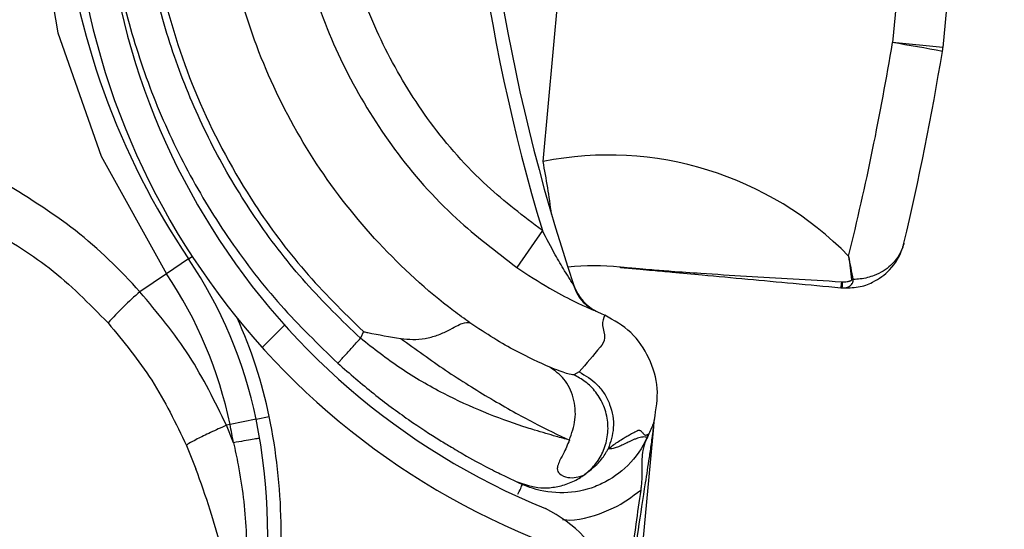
# Model space of a CAD drawing. Header units: inches. Extents: x 170 to 284, y 215 to 248.
# Tile 139 of 195: x 186.1571 to 186.2323, y 224.4551 to 224.494. Entities that reach past the tile are written whole.
import ezdxf

# ---------------------------------------------------------------- set-up
doc = ezdxf.new("R2010")
doc.units = ezdxf.units.IN
doc.header["$LTSCALE"] = 0.25
doc.header["$MEASUREMENT"] = 0
doc.layers.add('ANNOTATIONS', color=1, linetype='Continuous')
doc.layers.add('RH BENCH MOUNT', color=7, linetype='Continuous')
doc.styles.add('ARIAL', font='arial.ttf', dxfattribs={"height": 0.09375})
doc.dimstyles.new('STANDARD$0', dxfattribs={"dimtxt": 0.09375, "dimasz": 0.09375, "dimexe": 0.03125, "dimexo": 0.046875, "dimgap": 0.09, "dimtad": 0, "dimtih": 1, "dimtoh": 1, "dimdec": 4, "dimzin": 0, "dimdsep": 46, "dimtxsty": 'ARIAL', "dimcen": 0.09, "dimadec": 0, "dimazin": 0, "dimtfac": 1, "dimtdec": 4, "dimtofl": 0, "dimtmove": 0, "dimatfit": 1, "dimfxl": 1, "dimtolj": 1, "dimtzin": 0, "dimarcsym": 0})
pattern_1 = [(45, (176.0930244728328, 218.320867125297), (-0.03026527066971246, 0.03026527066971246), [])]

# ---------------------------------------------------------------- blocks, each defined once
blk = doc.blocks.new('*D44')
at = {"layer": 'ANNOTATIONS', "color": 0, "lineweight": -2, "transparency": 16777216}
for p, q in [((185.9644948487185, 225.4792255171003), (185.9644948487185, 226.2131025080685)), ((187.3643717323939, 224.3791894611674), (187.3643717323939, 226.2131025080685)), ((186.0582448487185, 226.1818525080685), (186.3541591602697, 226.1818525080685)), ((187.2706217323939, 226.1818525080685), (186.9747074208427, 226.1818525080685))]:
    blk.add_line(p, q, dxfattribs=at)
at = {"layer": 'ANNOTATIONS', "color": 0, "transparency": 16777216}
for points in [[(186.0582448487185, 226.1974775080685), (186.0582448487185, 226.1662275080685), (185.9644948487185, 226.1818525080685)], [(187.2706217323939, 226.1974775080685), (187.2706217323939, 226.1662275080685), (187.3643717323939, 226.1818525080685)]]:
    blk.add_solid(points, dxfattribs=at)
at = {"layer": 'defpoints', "color": 0, "transparency": 16777216}
for p in [(187.3643717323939, 226.1818525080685), (185.9644948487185, 225.4323505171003), (187.3643717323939, 224.3323144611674)]:
    blk.add_point(p, dxfattribs=at)
at = {"layer": 'ANNOTATIONS', "color": 0, "transparency": 16777216, "insert": (186.6644332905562, 226.1818525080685), "char_height": 0.09375, "attachment_point": 5, "style": 'ARIAL'}
blk.add_mtext('\\A1;DIM "A"', dxfattribs=at)

msp = doc.modelspace()

# ---------------------------------------------------------------- hatches: boundary and pattern name
at = {"layer": 'RH BENCH MOUNT'}
h = msp.add_hatch(dxfattribs=at)
h.set_pattern_fill('ANSI31', color=256, scale=0.34241245, angle=2.8e-322, style=0)
h.set_pattern_definition([(45, (176.1263761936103, 218.320867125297), (-0.03026527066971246, 0.03026527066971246), [])])
edge = h.paths.add_edge_path(flags=0)
edge.add_arc((186.41301658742, 224.2130895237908), 0.021400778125, 89.9999999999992, 390.52248781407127, ccw=False)
edge.add_line((186.41301658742, 224.2344903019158), (186.485779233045, 224.2344903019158))
edge.add_arc((186.485779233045, 224.6453852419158), 0.4108949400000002, 270, 450.0000000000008)
edge.add_line((186.485779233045, 225.0562801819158), (186.00212164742, 225.0562801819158))
edge.add_arc((186.00212164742, 225.0605603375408), 0.004280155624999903, 180.0000000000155, 269.9999999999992, ccw=False)
edge.add_line((185.997841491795, 225.0605603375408), (185.997841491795, 225.1033618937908))
edge.add_arc((186.00212164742, 225.1033618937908), 0.004280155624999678, 360, 540, ccw=False)
edge.add_line((186.006401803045, 225.1033618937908), (186.006401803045, 225.0605603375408))
edge.add_line((186.006401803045, 225.0605603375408), (186.003169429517, 225.0605603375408))
edge.add_line((186.003169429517, 225.0605603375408), (186.003169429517, 225.1033618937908))
edge.add_arc((186.00212164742, 225.1033618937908), 0.001047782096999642, 360, 540.0000000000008)
edge.add_line((186.001073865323, 225.1033618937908), (186.001073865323, 225.0605603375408))
edge.add_arc((186.00212164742, 225.0605603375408), 0.001047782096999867, 180, 270)
edge.add_line((186.00212164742, 225.0595125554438), (186.485779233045, 225.0595125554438))
edge.add_arc((186.485779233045, 224.6453852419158), 0.4141273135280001, 269.9999999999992, 450, ccw=False)
edge.add_line((186.485779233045, 224.2312579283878), (186.41301658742, 224.2312579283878))
edge.add_arc((186.41301658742, 224.2130895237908), 0.018168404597, 450.0000000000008, 750.5224878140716)
edge.add_arc((186.4277648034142, 224.221784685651), 0.001047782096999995, 390.5224878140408, 495.0000000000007)
edge.add_line((186.4270239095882, 224.222525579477), (186.4183287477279, 224.2138304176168))
edge.add_line((186.4183287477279, 224.2138304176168), (186.4160431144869, 224.2161160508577))
edge.add_line((186.4160431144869, 224.2161160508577), (186.4247382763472, 224.224811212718))
edge.add_arc((186.4277648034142, 224.221784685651), 0.004280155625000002, 390.522487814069, 495.0000000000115, ccw=False)
h = msp.add_hatch(dxfattribs=at)
h.set_pattern_fill('ANSI31', color=256, scale=0.34241245, style=0)
h.set_pattern_definition(pattern_1)
edge = h.paths.add_edge_path(flags=0)
edge.add_line((186.4524275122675, 225.0520000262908), (186.1100150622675, 225.0520000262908))
edge.add_line((186.1100150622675, 225.0520000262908), (186.1100150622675, 225.0562801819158))
edge.add_line((186.1100150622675, 225.0562801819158), (186.4524275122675, 225.0562801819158))
edge.add_arc((186.4524275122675, 224.6453852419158), 0.4108949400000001, 269.9999999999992, 450, ccw=False)
edge.add_line((186.4524275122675, 224.2344903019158), (186.3796648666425, 224.2344903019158))
edge.add_line((186.3796648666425, 224.2344903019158), (186.3796648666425, 224.2387704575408))
edge.add_line((186.3796648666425, 224.2387704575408), (186.4524275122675, 224.2387704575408))
edge.add_arc((186.4524275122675, 224.6453852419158), 0.406614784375, 270, 450.0000000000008)
h = msp.add_hatch(dxfattribs=at)
h.set_pattern_fill('ANSI31', color=256, scale=0.34241245, angle=2.8e-322, style=0)
h.set_pattern_definition(pattern_1)
edge = h.paths.add_edge_path(flags=0)
edge.add_arc((186.1833931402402, 224.4196713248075), 0.001712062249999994, 444.6973270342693, 466.907747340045)
edge.add_line((186.1828952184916, 224.4213093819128), (186.1821931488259, 224.4236190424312))
edge.add_arc((186.1833931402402, 224.4196713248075), 0.004126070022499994, 444.69732703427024, 466.9077473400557, ccw=False)
edge.add_arc((186.1825703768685, 224.4108067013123), 0.01302879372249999, 396.1734944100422, 444.6973270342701, ccw=False)
edge.add_arc((186.1780515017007, 224.4080623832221), 0.01830194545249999, 354.69732703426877, 394.7587000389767, ccw=False)
edge.add_arc((186.1845635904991, 224.4074579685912), 0.01176186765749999, 286.83818472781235, 354.69732703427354, ccw=False)
edge.add_arc((186.182579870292, 224.4109089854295), 0.01566536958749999, 229.9543950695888, 290.12812684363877, ccw=False)
edge.add_arc((186.18854634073, 224.418505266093), 0.02532140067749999, 207.5515752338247, 230.6782603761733, ccw=False)
edge.add_arc((186.179843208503, 224.4129167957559), 0.01504902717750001, 166.8530453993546, 204.011976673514, ccw=False)
edge.add_arc((186.1920961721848, 224.4104383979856), 0.02754708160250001, 448.00583017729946, 527.6299007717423, ccw=False)
edge.add_arc((186.1921925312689, 224.4466748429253), 0.008748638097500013, 275.6559459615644, 422.6387592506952)
edge.add_arc((186.2177297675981, 224.5069259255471), 0.05672062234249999, 174.2679627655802, 247.7072267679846, ccw=False)
edge.add_arc((186.3754946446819, 224.4934866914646), 0.2150521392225, 518.1233546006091, 534.9033806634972, ccw=False)
edge.add_arc((186.2023056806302, 224.5619346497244), 0.02884824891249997, 459.8561705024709, 516.1110838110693, ccw=False)
edge.add_arc((186.1900947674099, 224.6178487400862), 0.0284373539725, 284.8179209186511, 338.4163946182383)
edge.add_arc((186.2024942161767, 224.6125025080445), 0.01494630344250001, 339.9887678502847, 395.2445191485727)
edge.add_arc((186.1989170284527, 224.6110119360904), 0.0187470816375, 392.6552015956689, 426.1369430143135)
edge.add_arc((186.201579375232, 224.6156135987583), 0.0134739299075, 428.5748844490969, 466.9709727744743)
edge.add_arc((186.1996709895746, 224.6228403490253), 0.006011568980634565, 469.6798596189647, 490.4149006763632)
edge.add_arc((186.2087512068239, 224.6147072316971), 0.01816498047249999, 495.5965871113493, 534.6973270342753)
edge.add_arc((186.2015572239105, 224.615374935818), 0.01094007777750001, 534.6973270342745, 624.6973270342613)
edge.add_arc((186.2007186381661, 224.606339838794), 0.001866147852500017, 264.6973270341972, 280.3395734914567)
edge.add_line((186.2010535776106, 224.6045039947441), (186.2014868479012, 224.6021291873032))
edge.add_arc((186.2007186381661, 224.606339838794), 0.004280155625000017, 264.6973270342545, 280.3395734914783, ccw=False)
edge.add_arc((186.2015572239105, 224.615374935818), 0.01335408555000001, 174.697327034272, 264.69732703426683, ccw=False)
edge.add_arc((186.2087512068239, 224.6147072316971), 0.020578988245, 495.30868534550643, 534.6973270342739, ccw=False)
edge.add_arc((186.1996709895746, 224.6228403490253), 0.008425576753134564, 469.27499422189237, 491.1970379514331, ccw=False)
edge.add_arc((186.201579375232, 224.6156135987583), 0.01588793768, 428.3876292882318, 467.16790772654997, ccw=False)
edge.add_arc((186.1989170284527, 224.6110119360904), 0.02116108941, 392.8018578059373, 426.2744987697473, ccw=False)
edge.add_arc((186.2024942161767, 224.6125025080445), 0.01736031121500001, 339.8775751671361, 395.06318035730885, ccw=False)
edge.add_arc((186.1900947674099, 224.6178487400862), 0.030851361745, 284.61548432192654, 338.4768646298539, ccw=False)
edge.add_arc((186.2023056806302, 224.5619346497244), 0.02643424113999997, 459.6390365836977, 516.0209401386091)
edge.add_arc((186.3754946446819, 224.4934866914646), 0.21263813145, 518.1349954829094, 534.9070165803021)
edge.add_arc((186.2177297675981, 224.5069259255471), 0.05430661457, 534.2539536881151, 607.8118618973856)
edge.add_arc((186.1921925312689, 224.4466748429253), 0.01116264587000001, 274.7583659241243, 423.2264142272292, ccw=False)
edge.add_arc((186.1920961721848, 224.4104383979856), 0.02513307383, 447.6687272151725, 527.6679848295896)
edge.add_arc((186.179843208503, 224.4129167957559), 0.01263501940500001, 526.7803743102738, 563.6800238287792)
edge.add_arc((186.18854634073, 224.418505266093), 0.022907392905, 207.7416333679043, 230.7170422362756)
edge.add_arc((186.182579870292, 224.4109089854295), 0.01325136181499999, 229.8895674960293, 290.4325768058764)
edge.add_arc((186.1845635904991, 224.4074579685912), 0.009347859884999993, 286.4198511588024, 354.6973270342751)
edge.add_arc((186.1780515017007, 224.4080623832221), 0.01588793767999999, 354.6973270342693, 394.6495059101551)
edge.add_arc((186.1825703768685, 224.4108067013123), 0.01061478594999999, 396.3318283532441, 444.6973270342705)

# ---------------------------------------------------------------- linework, layer by layer
for p, q in [((186.19704109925, 224.4831643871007), (186.2030870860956, 224.5483051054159)), ((186.2265449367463, 224.5225802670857), (186.2237290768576, 224.4922416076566)), ((186.2303987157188, 224.5222225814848), (186.2275828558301, 224.4918839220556)), ((186.2275828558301, 224.4918839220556), (186.2237290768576, 224.4922416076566)), ((186.196985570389, 224.4778842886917), (186.195034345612, 224.4750729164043)), ((186.1699696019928, 224.4757125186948), (186.1702470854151, 224.475899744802)), ((186.1699696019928, 224.4757125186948), (186.1682839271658, 224.474575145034)), ((186.1682839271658, 224.474575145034), (186.1662523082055, 224.4732043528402)), ((186.2199000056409, 224.4739483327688), (186.2198240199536, 224.4739525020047)), ((186.219788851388, 224.4735179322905), (186.2198675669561, 224.4735120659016)), ((186.219788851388, 224.4735179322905), (186.2198608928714, 224.4735112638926)), ((186.2010280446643, 224.4717609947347), (186.2014312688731, 224.4715759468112)), ((186.2014312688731, 224.4715759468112), (186.2017504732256, 224.4714220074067)), ((186.1833207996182, 224.4701606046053), (186.1830903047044, 224.4696509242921)), ((186.1997960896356, 224.4670876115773), (186.1993879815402, 224.4668622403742)), ((186.1751215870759, 224.4634727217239), (186.1731299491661, 224.4630622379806)), ((186.1751215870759, 224.4634727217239), (186.176127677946, 224.4636800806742)), ((186.2055409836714, 224.463419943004), (186.2055430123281, 224.4634418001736)), ((186.1731299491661, 224.4630622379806), (186.1728578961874, 224.4630061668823)), ((186.1733912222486, 224.461675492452), (186.1728578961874, 224.4630061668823)), ((186.2006615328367, 224.4108477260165), (186.2054918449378, 224.46289051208)), ((186.2051100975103, 224.4623434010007), (186.2049884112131, 224.4620743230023)), ((186.1698113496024, 224.4614561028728), (186.1705213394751, 224.4596779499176)), ((186.1949910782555, 224.4587081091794), (186.1951517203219, 224.4586336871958)), ((186.1952273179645, 224.4585991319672), (186.1954688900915, 224.4584887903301))]:
    msp.add_line(p, q, dxfattribs=at)
at = {"layer": 'RH BENCH MOUNT', "flags": 128}
msp.add_lwpolyline([(186.1582412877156, 224.5039568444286), (186.1582405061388, 224.503156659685), (186.1599673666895, 224.4929986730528), (186.1632826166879, 224.4835676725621), (186.1682838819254, 224.4745752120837), (186.1682839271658, 224.474575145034), (186.1682839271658, 224.474575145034)], dxfattribs=at)
at = {"layer": 'RH BENCH MOUNT'}
for centre, radius, start, end in [((186.3373451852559, 224.520036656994), 0.1465525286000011, 160.0379454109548, 196.7159020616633), ((186.3373451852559, 224.520036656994), 0.1455252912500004, 160.0517516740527, 198.56787730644), ((186.2177297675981, 224.5069259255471), 0.05672062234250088, 174.2679627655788, 247.7072267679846), ((186.2177297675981, 224.5069259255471), 0.05430661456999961, 174.2539536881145, 247.8118618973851), ((186.2179391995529, 224.5080789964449), 0.0578677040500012, 185.599218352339, 214.0086809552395), ((186.0125857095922, 224.5271387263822), 0.2140077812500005, 346.1587249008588, 350.6151715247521), ((186.2085827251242, 224.3951623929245), 0.09825368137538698, 78.87408381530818, 81.13217493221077), ((186.2231505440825, 224.4922953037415), 0.004451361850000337, 350.6151715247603, 354.6973270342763), ((186.0120071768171, 224.5271924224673), 0.2184591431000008, 346.6955127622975, 350.6151715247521), ((186.2020309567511, 224.4579728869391), 0.02568093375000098, 44.40034563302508, 101.2039528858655), ((186.1395327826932, 224.4719090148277), 0.05859940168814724, 7.089863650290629, 11.07379624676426), ((186.1415852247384, 224.4565607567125), 0.03424124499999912, 11.64579451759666, 34.00868095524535), ((186.200918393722, 224.458076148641), 0.01712062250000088, 83.30782408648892, 96.64392717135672), ((186.1415852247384, 224.4565607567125), 0.032207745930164, 11.64579451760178, 34.00868095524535), ((186.2029734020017, 224.4755902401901), 0.0005136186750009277, 263.3078240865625, 264.7115825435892), ((186.2026407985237, 224.4747876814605), 0.003424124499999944, 198.5678773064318, 245.3197385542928), ((186.2301288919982, 224.4728998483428), 0.01035849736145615, 174.1674063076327, 176.5791708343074), ((186.2363209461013, 224.4725080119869), 0.01648398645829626, 174.9872760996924, 176.5079027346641), ((186.2199389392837, 224.4790897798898), 0.005005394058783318, 277.5453336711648, 279.1094193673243), ((186.1810981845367, 224.4555569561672), 0.02306145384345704, 130.0722317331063, 138.5359401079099), ((186.219862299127, 224.4735277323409), 1.652837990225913e-05, 265.1193013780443, 288.5851819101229), ((186.1415852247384, 224.4565607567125), 0.03526848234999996, 11.64579451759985, 24.53598799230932), ((186.1328657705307, 224.4547636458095), 0.04314396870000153, 350.4686307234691, 11.64579451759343), ((186.1328657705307, 224.4547636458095), 0.04417120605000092, 350.4686307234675, 11.64579451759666), ((186.1328657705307, 224.4547636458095), 0.04111046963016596, 9.67782349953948, 11.64579451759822), ((186.1921925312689, 224.4466748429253), 0.01116264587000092, 274.7583659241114, 63.22641422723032)]:
    msp.add_arc(centre, radius, start, end, dxfattribs=at)
for points, knots in [([(186.1669446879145, 224.5140542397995), (186.166746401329, 224.5110222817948), (186.1663432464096, 224.5048577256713), (186.1678108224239, 224.495896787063), (186.1706549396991, 224.4874311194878), (186.1744427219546, 224.4804712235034), (186.1787335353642, 224.4746651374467), (186.1817837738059, 224.471669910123), (186.1833207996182, 224.4701606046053)], [0, 0, 0, 0, 0.1870908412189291, 0.3803918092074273, 0.5558755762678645, 0.7364481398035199, 0.8671952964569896, 1, 1, 1, 1]), ([(186.1914460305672, 224.4708447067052), (186.1910304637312, 224.4711471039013), (186.1885397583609, 224.4729595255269), (186.184351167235, 224.4767944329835), (186.1795604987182, 224.4828644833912), (186.1758857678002, 224.4896730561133), (186.1733181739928, 224.4971684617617), (186.1720947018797, 224.5051907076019), (186.1722363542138, 224.5107292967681), (186.1725605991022, 224.5134629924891), (186.1725606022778, 224.513463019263)], [0, 0, 0, 0, 0.03155846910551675, 0.1891461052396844, 0.3467338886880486, 0.5043277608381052, 0.6619226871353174, 0.830960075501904, 0.9999983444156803, 1, 1, 1, 1]), ([(186.1830903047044, 224.4696509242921), (186.1816670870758, 224.4710298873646), (186.1788183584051, 224.4737900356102), (186.1751819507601, 224.4785190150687), (186.1720647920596, 224.4836048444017), (186.1695673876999, 224.4890329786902), (186.1676929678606, 224.494705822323), (186.1665057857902, 224.5005565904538), (186.1659469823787, 224.5064962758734), (186.1661696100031, 224.5104570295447), (186.1662805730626, 224.5124311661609)], [0, 0, 0, 0, 0.1247413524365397, 0.2496837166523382, 0.3746881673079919, 0.4999855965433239, 0.6253465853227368, 0.7503062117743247, 0.8755465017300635, 1, 1, 1, 1]), ([(186.1635799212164, 224.5058560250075), (186.1636988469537, 224.5039672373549), (186.16394904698, 224.4999935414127), (186.1652214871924, 224.4940405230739), (186.1671723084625, 224.4880791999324), (186.1698031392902, 224.4823806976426), (186.1730736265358, 224.4770411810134), (186.1768922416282, 224.472085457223), (186.1798758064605, 224.4691926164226), (186.1813649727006, 224.467748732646)], [0, 0, 0, 0, 0.1313887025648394, 0.2764200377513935, 0.4215581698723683, 0.5666389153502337, 0.7114924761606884, 0.8559992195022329, 1, 1, 1, 1]), ([(186.1783191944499, 224.5018604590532), (186.1786774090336, 224.4999318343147), (186.1794485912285, 224.4957797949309), (186.1819883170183, 224.4897722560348), (186.1856087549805, 224.4839035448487), (186.1899971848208, 224.4789033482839), (186.1934590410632, 224.4762708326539), (186.195034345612, 224.4750729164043)], [0, 0, 0, 0, 0.1810254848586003, 0.3897206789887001, 0.5984159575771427, 0.817260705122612, 1, 1, 1, 1]), ([(186.196985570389, 224.4778842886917), (186.1955444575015, 224.4789802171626), (186.1923775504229, 224.481388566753), (186.1883620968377, 224.4859626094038), (186.1850530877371, 224.491332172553), (186.1827703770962, 224.4967045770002), (186.1820840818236, 224.5003737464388), (186.1817781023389, 224.5020096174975)], [0, 0, 0, 0, 0.185175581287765, 0.4069312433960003, 0.6183986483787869, 0.8298659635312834, 1, 1, 1, 1]), ([(186.1662523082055, 224.4732043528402), (186.1662522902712, 224.4732043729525), (186.1647412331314, 224.4748989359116), (186.1614010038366, 224.4781420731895), (186.1574881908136, 224.4805377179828), (186.1554994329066, 224.4817553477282)], [0, 0, 0, 0, 5.836249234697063e-06, 0.4917349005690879, 1, 1, 1, 1]), ([(186.154374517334, 224.4782417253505), (186.156072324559, 224.4772383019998), (186.1595271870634, 224.4751964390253), (186.1623705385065, 224.4723001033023), (186.163816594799, 224.4708271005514)], [0, 0, 0, 0, 0.4914254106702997, 1, 1, 1, 1]), ([(186.1993171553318, 224.4738207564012), (186.1993138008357, 224.4738256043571), (186.199253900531, 224.4739121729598), (186.1990413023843, 224.4742383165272), (186.1985874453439, 224.4749729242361), (186.1978579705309, 224.4762230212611), (186.1973109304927, 224.4772647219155), (186.196985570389, 224.4778842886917)], [0, 0, 0, 0, 0.005253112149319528, 0.09380336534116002, 0.2660256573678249, 0.5634579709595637, 1, 1, 1, 1]), ([(186.2198608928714, 224.4735112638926), (186.220289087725, 224.4735087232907), (186.2211330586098, 224.4735037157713), (186.2224302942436, 224.4739723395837), (186.2237238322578, 224.4749397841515), (186.2243565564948, 224.4760451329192), (186.2245671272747, 224.476773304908), (186.2245953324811, 224.4768867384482), (186.2246021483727, 224.4769154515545), (186.2246030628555, 224.4769193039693)], [0, 0, 0, 0, 0.1732409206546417, 0.3414573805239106, 0.5985081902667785, 0.9384150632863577, 0.9844493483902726, 0.9979135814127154, 1, 1, 1, 1]), ([(186.2246030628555, 224.4769193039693), (186.2246022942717, 224.4769160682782), (186.2245965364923, 224.4768918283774), (186.224572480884, 224.4767959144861), (186.2245386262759, 224.4766825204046), (186.2243338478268, 224.4760955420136), (186.2237781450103, 224.4752460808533), (186.2225540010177, 224.4744769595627), (186.2214895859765, 224.4741888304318), (186.220912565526, 224.4741573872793), (186.2207313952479, 224.4741475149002)], [0, 0, 0, 0, 0.002292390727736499, 0.01717324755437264, 0.06815791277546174, 0.08374770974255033, 0.4445090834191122, 0.7288320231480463, 0.9148599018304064, 0.9999999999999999, 0.9999999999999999, 0.9999999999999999, 0.9999999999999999]), ([(186.2203791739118, 224.4759410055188), (186.2203802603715, 224.4759331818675), (186.2204641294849, 224.4753292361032), (186.2205305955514, 224.4747245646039), (186.2205962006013, 224.4741277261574)], [0, 0, 0, 0, 0.01295422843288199, 1, 1, 1, 1]), ([(186.2207313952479, 224.4741475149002), (186.220621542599, 224.4747382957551), (186.2205102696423, 224.4753367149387), (186.2203808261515, 224.4759333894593), (186.2203791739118, 224.4759410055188)], [0, 0, 0, 0, 0.9872358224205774, 1, 1, 1, 1]), ([(186.195034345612, 224.4750729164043), (186.195863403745, 224.4745257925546), (186.1973213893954, 224.4735636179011), (186.1992197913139, 224.4725595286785), (186.2004211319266, 224.4720004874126), (186.2008783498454, 224.4718165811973), (186.2010090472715, 224.4717698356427), (186.2010090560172, 224.4717698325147)], [0, 0, 0, 0, 0.3699466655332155, 0.6505899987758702, 0.849268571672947, 0.999989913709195, 1, 1, 1, 1]), ([(186.2198240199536, 224.4739525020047), (186.2185919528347, 224.4740250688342), (186.2161249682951, 224.4741703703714), (186.2125376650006, 224.4743800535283), (186.2094528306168, 224.4745725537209), (186.2070752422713, 224.4747388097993), (186.2055242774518, 224.4748578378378), (186.2045300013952, 224.4749391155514), (186.2038986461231, 224.4749928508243), (186.2035002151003, 224.4750276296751), (186.2032493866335, 224.4750498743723), (186.203076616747, 224.475065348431), (186.2029684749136, 224.4750751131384), (186.2029193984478, 224.4750795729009), (186.2029153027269, 224.4750799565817), (186.2029135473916, 224.4750801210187)], [0, 0, 0, 0, 0.2019912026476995, 0.4044496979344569, 0.6088048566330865, 0.747286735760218, 0.8378383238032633, 0.8960050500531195, 0.9331273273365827, 0.956842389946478, 0.9721219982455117, 0.9821627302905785, 0.9924314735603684, 0.9967562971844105, 1, 1, 1, 1]), ([(186.2029260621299, 224.4750788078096), (186.2029276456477, 224.4750786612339), (186.2029313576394, 224.4750783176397), (186.202981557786, 224.4750736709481), (186.2030916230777, 224.4750634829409), (186.2032670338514, 224.4750472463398), (186.2035227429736, 224.4750235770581), (186.2039289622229, 224.4749859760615), (186.2045724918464, 224.4749264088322), (186.2055846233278, 224.4748327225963), (186.2071587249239, 224.4746870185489), (186.2095567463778, 224.4744650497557), (186.2126198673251, 224.4741815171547), (186.2161562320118, 224.4738541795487), (186.218570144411, 224.4736307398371), (186.219788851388, 224.4735179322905)], [0, 0, 0, 0, 0.003085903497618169, 0.007233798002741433, 0.01731150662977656, 0.02732238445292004, 0.04265796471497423, 0.06654606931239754, 0.1040048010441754, 0.1627312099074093, 0.2541116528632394, 0.3936032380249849, 0.598576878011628, 0.7973343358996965, 1, 1, 1, 1]), ([(186.1993171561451, 224.4738207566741), (186.1994420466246, 224.4734918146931), (186.1996595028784, 224.4729190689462), (186.200261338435, 224.4722140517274), (186.20074414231, 224.4719273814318), (186.2010091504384, 224.4717700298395)], [0, 0, 0, 0, 0.3783552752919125, 0.6587829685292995, 1, 1, 1, 1]), ([(186.1993949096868, 224.4736973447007), (186.1993926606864, 224.4737009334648), (186.1993876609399, 224.4737089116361), (186.1993628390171, 224.4737486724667), (186.1993491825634, 224.4737705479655)], [0, 0, 0, 0, 0.4498228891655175, 1, 1, 1, 1]), ([(186.2198675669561, 224.4735120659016), (186.2200165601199, 224.4735149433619), (186.2202219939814, 224.4735189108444), (186.2204415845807, 224.473622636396), (186.2205644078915, 224.473713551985), (186.2206458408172, 224.4738114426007), (186.2206979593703, 224.4739154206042), (186.2207219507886, 224.4739938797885), (186.2207323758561, 224.4740693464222), (186.2207332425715, 224.4741172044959), (186.2207316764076, 224.4741429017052), (186.2207313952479, 224.4741475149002)], [0, 0, 0, 0, 0.3645929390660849, 0.5027058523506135, 0.6105078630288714, 0.7482334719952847, 0.8124580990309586, 0.8899537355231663, 0.940850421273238, 0.9893813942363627, 0.9999999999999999, 0.9999999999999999, 0.9999999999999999, 0.9999999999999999]), ([(186.2205962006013, 224.4741277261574), (186.2205962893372, 224.474126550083), (186.220596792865, 224.4741198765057), (186.2205945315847, 224.4741066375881), (186.2205834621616, 224.4740854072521), (186.2205621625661, 224.4740638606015), (186.2205178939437, 224.4740332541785), (186.2204534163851, 224.4740053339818), (186.2203601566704, 224.4739782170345), (186.2201773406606, 224.4739442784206), (186.2200190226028, 224.4739465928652), (186.2199000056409, 224.4739483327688)], [0, 0, 0, 0, 0.004695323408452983, 0.02664338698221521, 0.05219506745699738, 0.09877045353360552, 0.1450743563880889, 0.2652549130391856, 0.3748338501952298, 0.5300259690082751, 1, 1, 1, 1]), ([(186.1728578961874, 224.4630061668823), (186.1719751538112, 224.464814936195), (186.1701864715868, 224.4684800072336), (186.1675749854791, 224.4716160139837), (186.1662523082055, 224.4732043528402)], [0, 0, 0, 0, 0.4935154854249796, 1, 1, 1, 1]), ([(186.2017544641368, 224.4714297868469), (186.2016573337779, 224.4711832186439), (186.2014630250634, 224.4706899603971), (186.2018975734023, 224.4696222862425), (186.2010636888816, 224.4685469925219), (186.2003393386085, 224.4677130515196), (186.1997960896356, 224.4670876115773)], [0, 0, 0, 0, 0.1666800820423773, 0.3334425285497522, 0.5000945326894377, 0.9999999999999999, 0.9999999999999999, 0.9999999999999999, 0.9999999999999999]), ([(186.2055430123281, 224.4634418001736), (186.2056775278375, 224.4642389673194), (186.2059465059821, 224.4658329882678), (186.2052186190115, 224.468180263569), (186.2038619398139, 224.4702297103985), (186.2024571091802, 224.4710296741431), (186.2017544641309, 224.4714297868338)], [0, 0, 0, 0, 0.250047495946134, 0.4999967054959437, 0.7499165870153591, 1, 1, 1, 1]), ([(186.163816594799, 224.4708271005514), (186.1649907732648, 224.4694056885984), (186.1673703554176, 224.4665250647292), (186.1689905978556, 224.4631604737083), (186.1698113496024, 224.4614561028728)], [0, 0, 0, 0, 0.4934389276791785, 1, 1, 1, 1]), ([(186.1861688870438, 224.469644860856), (186.1864761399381, 224.4696077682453), (186.1871068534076, 224.4695316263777), (186.1880637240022, 224.4696298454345), (186.1890026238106, 224.4698749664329), (186.1900449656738, 224.4703607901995), (186.1909551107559, 224.4708971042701), (186.1912849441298, 224.4708625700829), (186.1914466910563, 224.4708456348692)], [0, 0, 0, 0, 0.1136768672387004, 0.2333502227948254, 0.3620694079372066, 0.5019163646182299, 0.7557448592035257, 1, 1, 1, 1]), ([(186.1975497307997, 224.4674420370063), (186.196745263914, 224.4678057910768), (186.1955244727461, 224.4683577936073), (186.1933113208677, 224.4696083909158), (186.192070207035, 224.4704319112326), (186.1914466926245, 224.4708456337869)], [0, 0, 0, 0, 0.4901989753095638, 0.7438846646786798, 1, 1, 1, 1]), ([(186.1833207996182, 224.4701606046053), (186.1833321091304, 224.4701582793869), (186.1834448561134, 224.4701350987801), (186.1843930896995, 224.4699424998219), (186.1853306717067, 224.4697767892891), (186.1861666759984, 224.4696290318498)], [0, 0, 0, 0, 0.01193493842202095, 0.1189819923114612, 1, 1, 1, 1]), ([(186.1813649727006, 224.467748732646), (186.1813880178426, 224.4677741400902), (186.1814234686, 224.4678132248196), (186.1816386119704, 224.4680504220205), (186.1818612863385, 224.4682959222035), (186.1821376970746, 224.4686006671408), (186.1825393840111, 224.4690435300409), (186.1828732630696, 224.4694116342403), (186.1830903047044, 224.4696509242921)], [0, 0, 0, 0, 0.2394567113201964, 0.3683605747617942, 0.5000000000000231, 0.6316394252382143, 0.7605432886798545, 1, 1, 1, 1]), ([(186.1990575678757, 224.4618792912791), (186.1987255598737, 224.4619674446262), (186.1979324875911, 224.4621780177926), (186.1968068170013, 224.4625116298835), (186.1959134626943, 224.4627892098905), (186.1946861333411, 224.4631823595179), (186.1926142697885, 224.4639360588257), (186.1894061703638, 224.4653950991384), (186.1861534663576, 224.467255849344), (186.1840970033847, 224.4688637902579), (186.1830903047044, 224.4696509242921)], [0, 0, 0, 0, 0.08980644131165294, 0.2145219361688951, 0.2531624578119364, 0.275966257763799, 0.4628905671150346, 0.6373953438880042, 0.8224944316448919, 1, 1, 1, 1]), ([(186.1861694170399, 224.4696446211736), (186.1873159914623, 224.468813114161), (186.18967099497, 224.4671052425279), (186.1931669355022, 224.4649396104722), (186.1965067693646, 224.4630648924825), (186.1981932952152, 224.4622825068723), (186.1990589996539, 224.4618809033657)], [0, 0, 0, 0, 0.2305257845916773, 0.4734878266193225, 0.729737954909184, 1, 1, 1, 1]), ([(186.1813649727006, 224.467748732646), (186.1822769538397, 224.4669537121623), (186.1840783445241, 224.4653833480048), (186.1867526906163, 224.4634240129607), (186.1887797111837, 224.4620788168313), (186.1897506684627, 224.4615120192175), (186.1900392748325, 224.4613435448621)], [0, 0, 0, 0, 0.3013203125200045, 0.5951829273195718, 0.8796725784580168, 1, 1, 1, 1]), ([(186.1990581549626, 224.4618777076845), (186.1992338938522, 224.4623936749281), (186.1995989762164, 224.4634655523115), (186.1994365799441, 224.4651502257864), (186.1987490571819, 224.4666080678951), (186.1979403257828, 224.4671706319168), (186.1975508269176, 224.4674415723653)], [0, 0, 0, 0, 0.2405618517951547, 0.4997464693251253, 0.7590693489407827, 1, 1, 1, 1]), ([(186.1993879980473, 224.466862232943), (186.1992623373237, 224.4668665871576), (186.1990112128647, 224.4668752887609), (186.1980419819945, 224.4672509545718), (186.1975577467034, 224.4674386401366)], [0, 0, 0, 0, 0.5003922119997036, 0.9999999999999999, 0.9999999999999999, 0.9999999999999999, 0.9999999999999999]), ([(186.2001447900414, 224.4591889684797), (186.2004084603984, 224.4594060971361), (186.2009646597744, 224.4598641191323), (186.2015895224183, 224.4608205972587), (186.2019841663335, 224.4619765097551), (186.2020404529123, 224.4632486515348), (186.2017367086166, 224.4644854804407), (186.2011237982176, 224.4655425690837), (186.2003240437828, 224.4663593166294), (186.1996890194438, 224.466700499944), (186.1993879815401, 224.4668622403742)], [0, 0, 0, 0, 0.1098512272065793, 0.2317256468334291, 0.3631776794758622, 0.4999999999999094, 0.6368223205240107, 0.7682743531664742, 0.8901487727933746, 1, 1, 1, 1]), ([(186.1997960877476, 224.4670876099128), (186.2002812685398, 224.4668027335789), (186.2010276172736, 224.4663645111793), (186.2017426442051, 224.4654325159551), (186.2021556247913, 224.4646160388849), (186.2023855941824, 224.4637304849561), (186.2024652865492, 224.4625586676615), (186.2021949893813, 224.4617367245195), (186.2020192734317, 224.461202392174)], [0, 0, 0, 0, 0.239451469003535, 0.3683457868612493, 0.4999761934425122, 0.6316105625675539, 0.7605158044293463, 1, 1, 1, 1]), ([(186.2055409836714, 224.463419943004), (186.2055207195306, 224.4633572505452), (186.2054237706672, 224.4630573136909), (186.2052698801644, 224.4626593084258), (186.2051231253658, 224.4623522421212), (186.2051231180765, 224.4623522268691)], [0, 0, 0, 0, 0.209010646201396, 0.9999607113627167, 1, 1, 1, 1]), ([(186.2054918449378, 224.46289051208), (186.2054923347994, 224.4628957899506), (186.2054952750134, 224.462927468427), (186.2055049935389, 224.4630321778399), (186.2055183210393, 224.4631757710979), (186.2055339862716, 224.463344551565), (186.2055381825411, 224.4633897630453), (186.2055409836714, 224.463419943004)], [0, 0, 0, 0, 0.01571398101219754, 0.09431738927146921, 0.3218612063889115, 0.547322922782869, 1, 1, 1, 1]), ([(186.1728578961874, 224.4630061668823), (186.1724409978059, 224.4628176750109), (186.1715828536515, 224.4624296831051), (186.1705763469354, 224.4619384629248), (186.1699099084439, 224.4615784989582), (186.1698435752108, 224.4614961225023), (186.1698113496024, 224.4614561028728)], [0, 0, 0, 0, 0.2429069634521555, 0.4999999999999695, 0.7570930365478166, 1, 1, 1, 1]), ([(186.2020182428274, 224.4612001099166), (186.2021313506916, 224.4612893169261), (186.2023711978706, 224.4614784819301), (186.2027288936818, 224.461728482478), (186.2030178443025, 224.4619157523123), (186.2032337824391, 224.4620480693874), (186.2033709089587, 224.4621298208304), (186.2035107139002, 224.4622108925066), (186.203653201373, 224.4622912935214), (186.2038054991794, 224.4623749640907), (186.2039619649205, 224.4624583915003), (186.2041029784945, 224.4625326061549), (186.204207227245, 224.4625843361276), (186.204281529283, 224.462620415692), (186.2043446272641, 224.4626345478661), (186.2044094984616, 224.4626295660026), (186.2044765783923, 224.4626018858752), (186.2045455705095, 224.462548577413), (186.2046123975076, 224.4624675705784), (186.2046765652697, 224.4623961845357), (186.2047270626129, 224.462340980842), (186.2047606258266, 224.4623069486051), (186.2047901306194, 224.4622787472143), (186.2048295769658, 224.4622624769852), (186.2048833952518, 224.4622549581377), (186.2049507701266, 224.4622659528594), (186.2050255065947, 224.4622936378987), (186.2050822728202, 224.4623275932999), (186.2051106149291, 224.4623445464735)], [0, 0, 0, 0, 0.08480730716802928, 0.1798353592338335, 0.2850849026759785, 0.3228266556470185, 0.3617275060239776, 0.4017874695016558, 0.443006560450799, 0.4853847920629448, 0.5351510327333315, 0.5813528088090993, 0.6105805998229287, 0.6293562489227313, 0.6489120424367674, 0.6766412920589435, 0.707547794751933, 0.7416323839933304, 0.7850907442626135, 0.8280699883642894, 0.8539878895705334, 0.8729964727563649, 0.885095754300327, 0.9032140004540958, 0.9275168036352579, 0.951748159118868, 0.9759089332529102, 1, 1, 1, 1]), ([(186.2032629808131, 224.448011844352), (186.2036172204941, 224.450350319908), (186.2041522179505, 224.4538820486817), (186.2047855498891, 224.4580587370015), (186.2051225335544, 224.4602471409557), (186.2053007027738, 224.4614362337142), (186.2053882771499, 224.4620886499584), (186.2054347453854, 224.4624489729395), (186.2054598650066, 224.462647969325), (186.205473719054, 224.4627582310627), (186.2054820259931, 224.4628239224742), (186.2054869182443, 224.4628620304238), (186.205490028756, 224.4628853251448), (186.2054915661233, 224.4628962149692), (186.2054924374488, 224.4629013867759), (186.2054927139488, 224.4629019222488), (186.2054925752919, 224.4628986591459), (186.2054921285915, 224.4628936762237), (186.2054918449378, 224.46289051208)], [0, 0, 0, 0, 0.4681368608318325, 0.7070129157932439, 0.8371325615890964, 0.9079072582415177, 0.9470740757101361, 0.9687898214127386, 0.9808770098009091, 0.9876679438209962, 0.9915546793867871, 0.9947708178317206, 0.99599531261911, 0.9972287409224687, 0.9978484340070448, 0.9984730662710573, 0.9990304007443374, 1, 1, 1, 1]), ([(186.2051231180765, 224.4623522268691), (186.2051231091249, 224.4623522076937), (186.2050479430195, 224.4621911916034), (186.2049699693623, 224.462023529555), (186.2048920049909, 224.4618558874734)], [0, 0, 0, 0, 0.0001190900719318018, 1, 1, 1, 1]), ([(186.2048920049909, 224.4618558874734), (186.2049207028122, 224.461921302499), (186.204985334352, 224.4620686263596), (186.2050655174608, 224.4622452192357), (186.2051100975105, 224.4623434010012)], [0, 0, 0, 0, 0.4440219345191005, 1, 1, 1, 1]), ([(186.1733909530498, 224.4616762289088), (186.1733909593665, 224.4616762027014), (186.1735257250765, 224.4611170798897), (186.1739968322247, 224.4589052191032), (186.1745630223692, 224.4543255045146), (186.1743468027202, 224.4503056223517), (186.1742213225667, 224.4479727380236)], [0, 0, 0, 0, 5.869764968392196e-06, 0.1252288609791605, 0.4923383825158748, 1, 1, 1, 1]), ([(186.2049884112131, 224.4620743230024), (186.2049884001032, 224.4620742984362), (186.2046324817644, 224.4612872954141), (186.2036593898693, 224.4598796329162), (186.2020995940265, 224.4587817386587), (186.2004351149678, 224.4580693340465), (186.1986213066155, 224.4577110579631), (186.1967215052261, 224.4579877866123), (186.1957161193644, 224.4583767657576), (186.1954689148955, 224.4584887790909), (186.1954688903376, 224.4584887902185)], [0, 0, 0, 0, 7.189415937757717e-06, 0.2303203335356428, 0.4448965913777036, 0.4983905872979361, 0.7130087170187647, 0.9276298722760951, 0.9999928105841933, 1, 1, 1, 1]), ([(186.1990567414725, 224.4618761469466), (186.1989048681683, 224.4615183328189), (186.1986931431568, 224.461019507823), (186.1983872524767, 224.4604479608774), (186.1981835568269, 224.4600321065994), (186.198080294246, 224.4595952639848), (186.1983340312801, 224.4592086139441), (186.1991875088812, 224.4588882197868), (186.1997621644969, 224.4590687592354), (186.2001447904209, 224.4591889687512)], [0, 0, 0, 0, 0.1001269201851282, 0.1395859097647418, 0.1897135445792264, 0.258234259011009, 0.3697357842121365, 0.580347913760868, 1, 1, 1, 1]), ([(186.2049882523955, 224.4620739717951), (186.2049379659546, 224.4620876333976), (186.2048351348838, 224.4621155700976), (186.2046572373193, 224.4621135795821), (186.2044616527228, 224.4620822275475), (186.2042530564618, 224.462020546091), (186.2040396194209, 224.4619387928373), (186.2038252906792, 224.461845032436), (186.2035865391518, 224.4617319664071), (186.2033543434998, 224.461618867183), (186.2031466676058, 224.4615195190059), (186.2029723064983, 224.4614385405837), (186.2028071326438, 224.461367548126), (186.2026356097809, 224.461301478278), (186.2024684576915, 224.4612475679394), (186.2023070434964, 224.4612107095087), (186.2021543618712, 224.461191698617), (186.2020629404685, 224.4611973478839), (186.2020182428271, 224.4612001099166)], [0, 0, 0, 0, 0.06578093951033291, 0.1345158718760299, 0.2062058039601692, 0.27713025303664, 0.3450539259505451, 0.411816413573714, 0.4774590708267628, 0.5636721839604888, 0.6227800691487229, 0.6670965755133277, 0.7241689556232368, 0.7778304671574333, 0.8321346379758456, 0.8905164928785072, 0.9464714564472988, 1, 1, 1, 1]), ([(186.2048920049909, 224.4618558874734), (186.2048040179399, 224.4616050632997), (186.2045780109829, 224.460960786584), (186.204590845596, 224.4598207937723), (186.2045838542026, 224.4587114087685), (186.2045103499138, 224.4581603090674), (186.204496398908, 224.4580557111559)], [0, 0, 0, 0, 0.2412678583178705, 0.6197299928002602, 0.9278253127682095, 1, 1, 1, 1]), ([(186.1900392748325, 224.4613435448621), (186.1904367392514, 224.4611048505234), (186.1915252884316, 224.4604511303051), (186.1928978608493, 224.4597320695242), (186.1941006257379, 224.4591270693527), (186.194823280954, 224.4587861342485), (186.1949355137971, 224.4587339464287), (186.1949910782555, 224.4587081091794)], [0, 0, 0, 0, 0.1282528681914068, 0.3512504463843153, 0.573391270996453, 0.7887937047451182, 1, 1, 1, 1]), ([(186.2001447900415, 224.4591889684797), (186.2005486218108, 224.4594990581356), (186.2012414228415, 224.4600310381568), (186.2017239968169, 224.4607093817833), (186.2019298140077, 224.4610491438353), (186.2019846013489, 224.4611457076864), (186.2019988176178, 224.461170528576), (186.2020035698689, 224.4611788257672)], [0, 0, 0, 0, 0.5022803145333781, 0.8616962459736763, 0.9584272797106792, 0.9861029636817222, 1, 1, 1, 1]), ([(186.1731658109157, 224.4475991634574), (186.1731490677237, 224.4482982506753), (186.1731159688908, 224.44968024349), (186.172830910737, 224.4517475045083), (186.1723564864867, 224.4540448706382), (186.1715892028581, 224.4567311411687), (186.1708981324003, 224.4586389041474), (186.1705217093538, 224.459678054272)], [0, 0, 0, 0, 0.1627420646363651, 0.3217171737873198, 0.4905672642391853, 0.7225142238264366, 1, 1, 1, 1]), ([(186.1949910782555, 224.4587081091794), (186.1956096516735, 224.4584971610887), (186.1965615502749, 224.4581725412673), (186.1979253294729, 224.4582535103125), (186.1989550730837, 224.4585158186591), (186.1996892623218, 224.4588752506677), (186.2000633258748, 224.4591328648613), (186.2001447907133, 224.4591889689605)], [0, 0, 0, 0, 0.3580314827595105, 0.550960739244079, 0.7480445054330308, 0.9451282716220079, 1, 1, 1, 1]), ([(186.1951517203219, 224.4586336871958), (186.1952154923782, 224.4586041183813), (186.1954070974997, 224.4585152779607), (186.1952562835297, 224.4585861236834), (186.1950758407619, 224.4586683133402), (186.1952064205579, 224.4586086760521), (186.1952273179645, 224.4585991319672)], [0, 0, 0, 0, 0.1877582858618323, 0.5641255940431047, 0.9302446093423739, 0.9999999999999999, 0.9999999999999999, 0.9999999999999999, 0.9999999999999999]), ([(186.195126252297, 224.4577326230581), (186.1951586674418, 224.4578041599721), (186.1952856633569, 224.4580844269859), (186.1954278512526, 224.4583982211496), (186.1954552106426, 224.4584586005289), (186.1954688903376, 224.4584887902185)], [0, 0, 0, 0, 0.1462931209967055, 0.5731465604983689, 1, 1, 1, 1]), ([(186.1985342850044, 224.455815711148), (186.1985794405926, 224.4558088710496), (186.1996484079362, 224.4556469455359), (186.2010040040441, 224.456098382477), (186.202957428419, 224.456898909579), (186.2038309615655, 224.4575555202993), (186.204496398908, 224.4580557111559)], [0, 0, 0, 0, 0.02109882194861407, 0.499471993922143, 0.6187093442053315, 1, 1, 1, 1]), ([(186.204496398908, 224.4580557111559), (186.2043723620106, 224.4571888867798), (186.2039031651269, 224.4539099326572), (186.2034982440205, 224.4506223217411), (186.2032003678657, 224.4482038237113)], [0, 0, 0, 0, 0.2643600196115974, 0.9999999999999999, 0.9999999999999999, 0.9999999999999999, 0.9999999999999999])]:
    msp.add_open_spline(points, degree=3, knots=knots, dxfattribs=at)
msp.add_open_spline([(186.1753957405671, 224.4620164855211), (186.175367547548, 224.4620116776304), (186.1753111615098, 224.4620020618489), (186.1748690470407, 224.4619266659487), (186.1742217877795, 224.4618162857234), (186.1736680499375, 224.4617218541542), (186.1733911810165, 224.4616746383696)], degree=3, dxfattribs=at)

# ---------------------------------------------------------------- dimensions: what is measured, and where the dimension line sits
at = {"layer": 'ANNOTATIONS'}
dim = msp.add_linear_dim(base=(187.3643717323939, 226.1818525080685), p1=(185.9644948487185, 225.4323505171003), p2=(187.3643717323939, 224.3323144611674), text='DIM "A"', dimstyle='STANDARD$0', dxfattribs=at)
dim.commit()
dim.dimension.update_dxf_attribs({"geometry": '*D44', "text_midpoint": (186.6644332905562, 226.1818525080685)})

doc.saveas('drawing.dxf')
